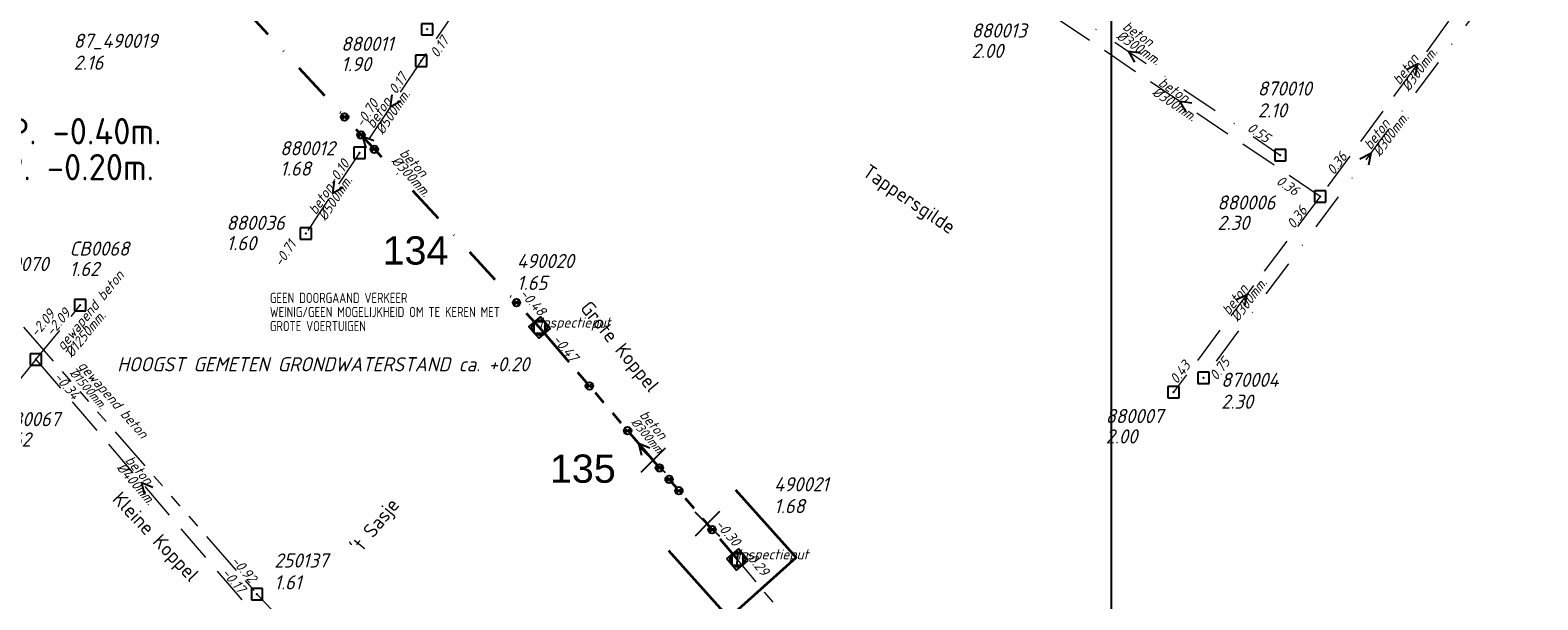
# Model space of a CAD drawing. Header units: metres. Extents: x 152202 to 157341, y 461610 to 468701.
# Tile 91 of 238: x 154680 to 154880, y 463547 to 463622. Entities that reach past the tile are written whole.
import ezdxf
from ezdxf.enums import TextEntityAlignment as Align

# ---------------------------------------------------------------- set-up
doc = ezdxf.new("R2010")
doc.units = ezdxf.units.M
doc.header["$PDMODE"] = 64
doc.header["$PDSIZE"] = 1.5
for name, pattern in [('RI-GWA', [18.45, 6, -1.8, 1.75, -1.8, 1.75, -1.8, 1.75, -1.8]), ('RI-HWA', [7.4, 5, -2.4]), ('RI-VWA', [11, 5, -3, 0, -3])]:
    doc.linetypes.add(name, pattern=pattern)
doc.layers.get('0').update_dxf_attribs({"linetype": 'CONTINUOUS'})
doc.layers.get('DEFPOINTS').update_dxf_attribs({"linetype": 'CONTINUOUS'})
for name, color, linetype, lineweight in [('B-OI-RI-GWA-MATERIAAL-T18', 10, 'CONTINUOUS', 18), ('B-OI-RI-GWA-PUTDEKSELHOOGTE-T25', 10, 'CONTINUOUS', 25), ('B-OI-RI-GWA_BOB-T18', 10, 'CONTINUOUS', 18), ('B-OI-RI-GWA_DIAMETER-T18', 10, 'CONTINUOUS', 18), ('B-OI-RI-GWA_PUTNUMMER-T18', 10, 'CONTINUOUS', 18), ('B-OI-RI-GWA_RIOOLPUT-S', 10, 'CONTINUOUS', 25), ('B-OI-RI-GWA_TRANSPORTLEIDING-G', 10, 'RI-GWA', 18), ('B-OI-RI-HWA-BOB-T18', 150, 'CONTINUOUS', 18), ('B-OI-RI-HWA-MATERIAAL-T18', 150, 'CONTINUOUS', 18), ('B-OI-RI-HWA-PUTDEKSELHOOGTE-T25', 150, 'CONTINUOUS', 25), ('B-OI-RI-HWA-PUTNUMMER-T25', 150, 'CONTINUOUS', 25), ('B-OI-RI-HWA_DIAMETER-T18', 150, 'CONTINUOUS', 18), ('B-OI-RI-HWA_RIOOLPUT-S', 150, 'CONTINUOUS', 25), ('B-OI-RI-HWA_TRANSPORTLEIDING-G', 150, 'RI-HWA', 18), ('B-OI-RI-STROOMRICHTING-S', 252, 'CONTINUOUS', 25), ('B-OI-RI-VWA-BOB-T18', 34, 'CONTINUOUS', 18), ('B-OI-RI-VWA-DIAMETER-T18', 34, 'CONTINUOUS', 18), ('B-OI-RI-VWA-MATERIAAL-T18', 34, 'CONTINUOUS', 18), ('B-OI-RI-VWA_PUTDEKSELHOOGTE-T25', 34, 'CONTINUOUS', 25), ('B-OI-RI-VWA_PUTNUMMER-T25', 34, 'CONTINUOUS', 25), ('B-OI-RI-VWA_RIOOLPUT-S', 34, 'CONTINUOUS', 25), ('B-OI-RI-VWA_TRANSPORTLEIDING-G', 34, 'RI-VWA', 18), ('B-OI-WH-WATERPEIL-T35', 3, 'CONTINUOUS', 35), ('B-RO-OG-TOPOGRAFIE-T18', 2, 'CONTINUOUS', 18), ('N-OI-RI-BIJZONDERDERHEDEN-T18', 134, 'CONTINUOUS', 18), ('N-OI-RI-GWA-MATERIAAL-T18', 14, 'CONTINUOUS', 18), ('N-OI-RI-GWA-PUTDEKSELHOOGTE-T25', 14, 'CONTINUOUS', 25), ('N-OI-RI-GWA_BOB-T18', 14, 'CONTINUOUS', 18), ('N-OI-RI-GWA_DIAMETER-T18', 14, 'CONTINUOUS', 18), ('N-OI-RI-GWA_PUTNUMMER-T18', 14, 'CONTINUOUS', 18), ('N-OI-RI-GWA_RIOOLPUT-S', 14, 'CONTINUOUS', 25), ('N-OI-RI-GWA_TRANSPORTLEIDING-G', 14, 'RI-GWA', 35), ('N-OI-RI-STROOMRICHTING-S', 252, 'CONTINUOUS', 25), ('N-OI-RI-T50', 130, 'CONTINUOUS', 50), ('N-OI-RI-VRIJVERVAL_HULPSTUK-S', 210, 'CONTINUOUS', 25), ('N-OI-RI-VRIJVERVAL_HULPSTUK-S-GESLOTEN', 190, 'CONTINUOUS', 25), ('N-OI-RI-VWA-BOB-T18', 36, 'CONTINUOUS', 18), ('N-OI-RI-VWA-DIAMETER-T18', 36, 'CONTINUOUS', 18), ('N-OI-RI-VWA-MATERIAAL-T18', 36, 'CONTINUOUS', 18), ('N-OI-RI-VWA_PUTDEKSELHOOGTE-T25', 36, 'CONTINUOUS', 25), ('N-OI-RI-VWA_PUTNUMMER-T25', 36, 'CONTINUOUS', 25), ('N-OI-RI-VWA_RIOOLPUT-S', 36, 'CONTINUOUS', 25), ('N-OI-RI-VWA_TRANSPORTLEIDING-G', 36, 'RI-VWA', 35), ('N-OI-WH-T25', 2, 'CONTINUOUS', 25), ('N-RO-KG-GRENS_WERK-G', 7, 'XX-WERKGRENS', 35)]:
    doc.layers.add(name, color=color, linetype=linetype, lineweight=lineweight)
doc.styles.add('ARIAL', font='arial.ttf')
doc.styles.add('NLCS-ISO-M200-T18', font='NLCS-ISO.ttf', dxfattribs={"height": 360})
doc.styles.add('NLCS-ISO-M500-T18_CURSIEF', font='NLCS-ISO.ttf', dxfattribs={"oblique": 15, "height": 0.9})
doc.styles.add('NLCS-ISO-M750-T18_CURSIEF', font='NLCS-ISO.ttf', dxfattribs={"oblique": 15, "height": 1.35})
doc.styles.add('NLCS-ISO-M750-T25_CURSIEF', font='NLCS-ISO.ttf', dxfattribs={"oblique": 15, "height": 1.875})
doc.styles.add('NLCS-ISO-M750-T35', font='NLCS-ISO.ttf', dxfattribs={"height": 2.625})
doc.linetypes.add('XX-WERKGRENS', pattern='A,0,[137,NLCS.SHX,S=0.1,R=0,X=-1.1,Y=-1.35],-6', length=6)

# ---------------------------------------------------------------- blocks, each defined once
blk = doc.blocks.new('ACMAP_ANN_TEMPLATE_gwa-diam')
at = {"style": 'NLCS-ISO-M500-T18_CURSIEF', "oblique": 15}
blk.add_attdef('gwa-diam', (-2.2, -1.3), '', height=1.2, dxfattribs=at)
blk = doc.blocks.new('ACMAP_ANN_TEMPLATE_gwa-materiaal')
at = {"style": 'NLCS-ISO-M750-T18_CURSIEF', "oblique": 15}
blk.add_attdef('gwa-mat', (-2.2, 0.2), '', height=1.35, dxfattribs=at)
blk = doc.blocks.new('ACMAP_ANN_TEMPLATE_gwa-nap-l')
at = {"style": 'NLCS-ISO-M750-T18_CURSIEF', "oblique": 15}
blk.add_attdef('gwa-nap-l', (2.3, 0.2), '', height=1.35, dxfattribs=at)
blk = doc.blocks.new('ACMAP_ANN_TEMPLATE_gwa-nap-r')
at = {"style": 'NLCS-ISO-M750-T18_CURSIEF', "oblique": 15}
blk.add_attdef('gwa-nap-r', (-5.6, 0.2), '', height=1.35, dxfattribs=at)
blk = doc.blocks.new('ACMAP_ANN_TEMPLATE_vwa-diam')
at = {"style": 'NLCS-ISO-M750-T18_CURSIEF', "oblique": 15}
blk.add_attdef('vwa-diam', (0.3, -1.3), '', height=1.35, dxfattribs=at)
blk = doc.blocks.new('ACMAP_ANN_TEMPLATE_vwa-materiaal')
at = {"style": 'NLCS-ISO-M750-T18_CURSIEF', "oblique": 15}
blk.add_attdef('vwa-mat', (0.3, 0.2), '', height=1.35, dxfattribs=at)
blk = doc.blocks.new('ACMAP_ANN_TEMPLATE_vwa-nap-r')
at = {"style": 'NLCS-ISO-M750-T18_CURSIEF', "oblique": 15}
blk.add_attdef('vwa-nap-r', (-5.6, 0.2), '', height=1.35, dxfattribs=at)
blk = doc.blocks.new('ACMAP_ANN_TEMPLATE_type knoop')
at = {"layer": 'DEFPOINTS', "style": 'NLCS-ISO-M750-T18_CURSIEF', "oblique": 15}
blk.add_attdef('type_knoop', (0, 0), '', height=1.35, dxfattribs=at)
blk = doc.blocks.new('ACMAP_ANN_TEMPLATE_vwa-puth')
at = {"style": 'NLCS-ISO-M750-T25_CURSIEF', "oblique": 15}
blk.add_attdef('vwa-puth', (-3, 5), '', height=1.88, dxfattribs=at)
blk = doc.blocks.new('ACMAP_ANN_TEMPLATE_vwa-putnr')
at = {"style": 'NLCS-ISO-M750-T25_CURSIEF', "oblique": 15}
blk.add_attdef('vaw-putnr', (-3, 7.9), '', height=1.88, dxfattribs=at)
blk = doc.blocks.new('ACMAP_ANN_TEMPLATE_gwa-puth')
at = {"style": 'NLCS-ISO-M750-T25_CURSIEF', "oblique": 15}
blk.add_attdef('gwa-puth', (3, -5), '', height=1.88, dxfattribs=at)
blk = doc.blocks.new('ACMAP_ANN_TEMPLATE_gwa-putnr')
at = {"style": 'NLCS-ISO-M750-T25_CURSIEF', "oblique": 15}
blk.add_attdef('gwa-putnr', (3, -2.1), '', height=1.88, dxfattribs=at)
blk = doc.blocks.new('ACMAP_ANN_TEMPLATE_hwa-diam')
at = {"style": 'NLCS-ISO-M750-T18_CURSIEF', "oblique": 15}
blk.add_attdef('hwa-diam', (-3.7, -1.3), '', height=1.35, dxfattribs=at)
blk = doc.blocks.new('ACMAP_ANN_TEMPLATE_hwa-materiaal')
at = {"style": 'NLCS-ISO-M750-T18_CURSIEF', "oblique": 15}
blk.add_attdef('hwa-mat', (-3.7, 0.2), '', height=1.35, dxfattribs=at)
blk = doc.blocks.new('ACMAP_ANN_TEMPLATE_hwa-nap-l')
at = {"style": 'NLCS-ISO-M750-T18_CURSIEF', "oblique": 15}
blk.add_attdef('hwa-nap-l', (3.3, 0.2), '', height=1.35, dxfattribs=at)
blk = doc.blocks.new('ACMAP_ANN_TEMPLATE_hwa-nap-r')
at = {"style": 'NLCS-ISO-M750-T18_CURSIEF', "oblique": 15}
blk.add_attdef('hwa-nap-r', (-5.6, 0.2), '', height=1.35, dxfattribs=at)
blk = doc.blocks.new('ACMAP_ANN_TEMPLATE_hwa-puth')
at = {"color": 0, "linetype": 'ByBlock', "style": 'NLCS-ISO-M750-T25_CURSIEF', "oblique": 15}
blk.add_attdef('hwa-puth', (-9, -6.8), '', height=1.88, dxfattribs=at)
blk = doc.blocks.new('ACMAP_ANN_TEMPLATE_hwa-putnr')
at = {"color": 0, "linetype": 'ByBlock', "style": 'NLCS-ISO-M750-T25_CURSIEF', "oblique": 15}
blk.add_attdef('hwa-putnr', (-9, -4.1), '', height=1.88, dxfattribs=at)
blk = doc.blocks.new('SRI-HULP')
h = blk.add_hatch(color=256)
h.dxf.hatch_style = 1
h.paths.add_polyline_path([(-0.71, 0.71, 0.198912), (-1, 0, 0.198912), (-0.71, -0.71), (0, 0)])
h = blk.add_hatch(color=256)
h.dxf.hatch_style = 1
h.paths.add_polyline_path([(1, 0, 0.198912), (0.71, 0.71), (0, 0), (0.71, -0.71, 0.198912)])
for p, q in [((-0.71, 0.71), (0.71, -0.71)), ((-0.71, -0.71), (0.71, 0.71))]:
    blk.add_line(p, q)
blk.add_circle((0, 0), 1)
blk = doc.blocks.new('SRI-HULP-B')
blk.add_line((-5.43, 5.4), (5.4, -5.4))
at = {"flags": 128}
blk.add_lwpolyline([(5.38, 5.42), (0, 0), (-5.4, -5.4)], dxfattribs=at)
blk = doc.blocks.new('B-SRI-PUT_VWA-SO')
at = {"flags": 128}
blk.add_lwpolyline([(-2, 2), (2, 2), (2, -2), (-2, -2)], close=True, dxfattribs=at)
at = {"lineweight": -3, "flags": 128}
blk.add_lwpolyline([(2, -2), (2, 2), (-2, 2), (-2, -2)], close=True, dxfattribs=at)
at = {"lineweight": -3}
blk.add_circle((0, 0), 2, dxfattribs=at)
blk = doc.blocks.new('B-SRI-PUT_GWA-SO')
blk.add_line((-1.41, -1.41), (1.41, 1.41))
at = {"lineweight": -3, "flags": 128}
blk.add_lwpolyline([(2, -2), (2, 2), (-2, 2), (-2, -2)], close=True, dxfattribs=at)
at = {"lineweight": -3}
blk.add_circle((0, 0), 2, dxfattribs=at)

msp = doc.modelspace()

# ---------------------------------------------------------------- linework, layer by layer
at = {"layer": 'B-OI-RI-GWA_RIOOLPUT-S', "transparency": 33554623}
for p in [(154773.62, 463551.9), (154709.8, 463547.3)]:
    msp.add_point(p, dxfattribs=at)
at = {"layer": 'B-OI-RI-GWA_TRANSPORTLEIDING-G'}
for p, q in [((154654.5, 463610.5), (154709.8, 463547.3)), ((154787.84, 463534.73), (154773.62, 463551.9)), ((154709.8, 463547.3), (154754, 463500.5))]:
    msp.add_line(p, q, dxfattribs=at)
at = {"layer": 'B-OI-RI-HWA_RIOOLPUT-S'}
for p in [(154731.6, 463618.1), (154723.4, 463605.9), (154851, 463600.1), (154716.3, 463595.2), (154686.33, 463585.65), (154680.45, 463578.45), (154831.5, 463574.1)]:
    msp.add_point(p, dxfattribs=at)
at = {"layer": 'B-OI-RI-HWA_TRANSPORTLEIDING-G'}
for p, q in [((154761.4, 463661.9), (154731.6, 463618.1)), ((154876.8, 463635.3), (154851, 463600.1)), ((154851, 463600.1), (154813.7, 463625.3)), ((154731.6, 463618.1), (154723.4, 463605.9)), ((154723.4, 463605.9), (154716.3, 463595.2)), ((154851, 463600.1), (154831.5, 463574.1)), ((154680.45, 463578.45), (154686.33, 463585.65)), ((154680.45, 463578.45), (154645.65, 463535.83)), ((154680.45, 463578.45), (154708.5, 463545.7))]:
    msp.add_line(p, q, dxfattribs=at)
at = {"layer": 'B-OI-RI-STROOMRICHTING-S'}
for points in [[(154827.15, 463619.13), (154825.55, 463619.35), (154826.33, 463617.94)], [(154862.47, 463616.96), (154863.9, 463617.7), (154863.63, 463616.11)], [(154727.71, 463613.6), (154727.5, 463612), (154728.9, 463612.79)], [(154833.95, 463612.49), (154832.35, 463612.7), (154833.14, 463611.3)], [(154856.26, 463605.12), (154857.7, 463605.85), (154857.42, 463604.26)], [(154720.05, 463602.15), (154719.85, 463600.55), (154721.25, 463601.35)], [(154839.81, 463586.38), (154841.25, 463587.1), (154840.96, 463585.52)], [(154695.96, 463561.45), (154694.48, 463562.08), (154694.86, 463560.51)]]:
    msp.add_lwpolyline(points, dxfattribs=at)
at = {"layer": 'B-OI-RI-VWA_RIOOLPUT-S'}
for p in [(154732.4, 463622.3), (154845.7, 463605.6), (154835.5, 463576)]:
    msp.add_point(p, dxfattribs=at)
at = {"layer": 'B-OI-RI-VWA_TRANSPORTLEIDING-G'}
for p, q in [((154879.9, 463635.7), (154835.5, 463576)), ((154805.4, 463633.1), (154845.7, 463605.6))]:
    msp.add_line(p, q, dxfattribs=at)
at = {"layer": 'DEFPOINTS', "flags": 128}
msp.add_lwpolyline([(154823.3, 463703.268), (154818.87, 463703.268), (154791.231, 463703.268), (154633.731, 463703.268), (154633.731, 463526.267), (154633.731, 463512.699), (154823.3, 463512.699)], close=True, dxfattribs=at)
at = {"layer": 'N-OI-RI-GWA_RIOOLPUT-S'}
msp.add_point((154773.62, 463551.9), dxfattribs=at)
at = {"layer": 'N-OI-RI-GWA_TRANSPORTLEIDING-G'}
msp.add_line((154747.32, 463582.69), (154773.62, 463551.9), dxfattribs=at)
at = {"layer": 'N-OI-RI-STROOMRICHTING-S'}
for points in [[(154725.31, 463607.51), (154723.8, 463608.08), (154724.26, 463606.53)], [(154725.31, 463607.51), (154723.8, 463608.08), (154724.26, 463606.53)], [(154761.95, 463566.67), (154760.47, 463567.3), (154760.86, 463565.73)], [(154761.95, 463566.67), (154760.47, 463567.3), (154760.86, 463565.73)]]:
    msp.add_lwpolyline(points, dxfattribs=at)
at = {"layer": 'N-OI-RI-VWA_RIOOLPUT-S'}
msp.add_point((154747.32, 463582.69), dxfattribs=at)
at = {"layer": 'N-OI-RI-VWA_TRANSPORTLEIDING-G'}
msp.add_line((154700.29, 463633.47), (154747.32, 463582.69), dxfattribs=at)
at = {"layer": 'N-RO-KG-GRENS_WERK-G', "ltscale": 0.5, "flags": 128}
msp.add_lwpolyline([(154764.456, 463553.1), (154772.454, 463544.154), (154781.4, 463552.152), (154773.403, 463561.098)], dxfattribs=at)

# ---------------------------------------------------------------- block references
at = {"layer": 'B-OI-RI-GWA-MATERIAAL-T18', "transparency": 33554623}
ref = msp.add_blockref('ACMAP_ANN_TEMPLATE_gwa-materiaal', (154687.256, 463575.788), dxfattribs=dict(at, rotation=311.1859251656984))
ref.add_attrib('gwa-mat', 'gewapend beton', (154685.958, 463577.575), dxfattribs={"layer": '0', "color": 0, "linetype": 'ByBlock', "height": 1.35, "rotation": 311.18593, "style": 'NLCS-ISO-M750-T18_CURSIEF', "oblique": 15})
at = {"layer": 'B-OI-RI-GWA-PUTDEKSELHOOGTE-T25', "transparency": 33554623}
ref = msp.add_blockref('ACMAP_ANN_TEMPLATE_gwa-puth', (154709.101, 463552.924), dxfattribs=at)
ref.add_attrib('gwa-puth', '1.61', (154712.101, 463547.924), dxfattribs={"layer": '0', "color": 0, "linetype": 'ByBlock', "height": 1.875, "style": 'NLCS-ISO-M750-T25_CURSIEF', "oblique": 15})
at = {"layer": 'B-OI-RI-GWA_BOB-T18', "transparency": 33554623}
ref = msp.add_blockref('ACMAP_ANN_TEMPLATE_gwa-nap-r', (154777.781, 463548.198), dxfattribs=dict(at, rotation=309.6311702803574))
ref.add_attrib('gwa-nap-r', '-0.29', (154774.363, 463552.638), dxfattribs={"layer": '0', "color": 0, "linetype": 'ByBlock', "height": 1.35, "rotation": 309.63117, "style": 'NLCS-ISO-M750-T18_CURSIEF', "oblique": 15})
ref = msp.add_blockref('ACMAP_ANN_TEMPLATE_gwa-nap-r', (154709.8, 463547.3), dxfattribs=dict(at, rotation=311.1859251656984))
ref.add_attrib('gwa-nap-r', '-0.92', (154706.263, 463551.646), dxfattribs={"layer": '0', "color": 0, "linetype": 'ByBlock', "height": 1.35, "rotation": 311.18593, "style": 'NLCS-ISO-M750-T18_CURSIEF', "oblique": 15})
at = {"layer": 'B-OI-RI-GWA_DIAMETER-T18', "transparency": 33554623}
ref = msp.add_blockref('ACMAP_ANN_TEMPLATE_gwa-diam', (154687.256, 463575.788), dxfattribs=dict(at, rotation=311.1859251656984))
ref.add_attrib('gwa-diam', '%%c1500mm.', (154684.829, 463576.587), dxfattribs={"layer": '0', "color": 0, "linetype": 'ByBlock', "height": 1.2, "rotation": 311.18593, "style": 'NLCS-ISO-M500-T18_CURSIEF', "oblique": 15})
at = {"layer": 'B-OI-RI-GWA_PUTNUMMER-T18', "transparency": 33554623}
ref = msp.add_blockref('ACMAP_ANN_TEMPLATE_gwa-putnr', (154709.101, 463552.924), dxfattribs=at)
ref.add_attrib('gwa-putnr', '250137', (154712.101, 463550.824), dxfattribs={"layer": '0', "color": 0, "linetype": 'ByBlock', "height": 1.875, "style": 'NLCS-ISO-M750-T25_CURSIEF', "oblique": 15})
at = {"layer": 'B-OI-RI-HWA-BOB-T18'}
ref = msp.add_blockref('ACMAP_ANN_TEMPLATE_hwa-nap-l', (154732.118, 463615.576), dxfattribs=dict(at, rotation=56.09372301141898))
ref.add_attrib('hwa-nap-l', '0.17', (154733.793, 463618.427), dxfattribs={"layer": '0', "color": 0, "linetype": 'ByBlock', "height": 1.35, "rotation": 56.09372, "style": 'NLCS-ISO-M750-T18_CURSIEF', "oblique": 15})
ref = msp.add_blockref('ACMAP_ANN_TEMPLATE_hwa-nap-r', (154731.6, 463618.1), dxfattribs=dict(at, rotation=55.76998823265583))
ref.add_attrib('hwa-nap-r', '0.17', (154728.285, 463613.583), dxfattribs={"layer": '0', "color": 0, "linetype": 'ByBlock', "height": 1.35, "rotation": 55.76999, "style": 'NLCS-ISO-M750-T18_CURSIEF', "oblique": 15})
ref = msp.add_blockref('ACMAP_ANN_TEMPLATE_hwa-nap-l', (154722.183, 463606.281), dxfattribs=dict(at, rotation=56.43368126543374))
ref.add_attrib('hwa-nap-l', '-0.70', (154723.841, 463609.142), dxfattribs={"layer": '0', "color": 0, "linetype": 'ByBlock', "height": 1.35, "rotation": 56.43368, "style": 'NLCS-ISO-M750-T18_CURSIEF', "oblique": 15})
ref = msp.add_blockref('ACMAP_ANN_TEMPLATE_hwa-nap-l', (154851, 463600.1), dxfattribs=dict(at, rotation=53.13010235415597))
ref.add_attrib('hwa-nap-l', '0.36', (154852.82, 463602.86), dxfattribs={"layer": '0', "color": 0, "linetype": 'ByBlock', "height": 1.35, "rotation": 53.1301, "style": 'NLCS-ISO-M750-T18_CURSIEF', "oblique": 15})
ref = msp.add_blockref('ACMAP_ANN_TEMPLATE_hwa-nap-r', (154723.4, 463605.9), dxfattribs=dict(at, rotation=56.09372301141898))
ref.add_attrib('hwa-nap-r', '-0.10', (154720.11, 463601.364), dxfattribs={"layer": '0', "color": 0, "linetype": 'ByBlock', "height": 1.35, "rotation": 56.09372, "style": 'NLCS-ISO-M750-T18_CURSIEF', "oblique": 15})
ref = msp.add_blockref('ACMAP_ANN_TEMPLATE_hwa-nap-l', (154842.196, 463603.548), dxfattribs=dict(at, rotation=325.956913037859))
ref.add_attrib('hwa-nap-l', '0.36', (154845.042, 463601.867), dxfattribs={"layer": '0', "color": 0, "linetype": 'ByBlock', "height": 1.35, "rotation": 325.95691, "style": 'NLCS-ISO-M750-T18_CURSIEF', "oblique": 15})
ref = msp.add_blockref('ACMAP_ANN_TEMPLATE_hwa-nap-r', (154851, 463600.1), dxfattribs=dict(at, rotation=53.76027800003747))
ref.add_attrib('hwa-nap-r', '0.36', (154847.528, 463595.702), dxfattribs={"layer": '0', "color": 0, "linetype": 'ByBlock', "height": 1.35, "rotation": 53.76028, "style": 'NLCS-ISO-M750-T18_CURSIEF', "oblique": 15})
ref = msp.add_blockref('ACMAP_ANN_TEMPLATE_hwa-nap-r', (154716.3, 463595.2), dxfattribs=dict(at, rotation=56.43368126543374))
ref.add_attrib('hwa-nap-r', '-0.71', (154713.037, 463590.644), dxfattribs={"layer": '0', "color": 0, "linetype": 'ByBlock', "height": 1.35, "rotation": 56.43368, "style": 'NLCS-ISO-M750-T18_CURSIEF', "oblique": 15})
ref = msp.add_blockref('ACMAP_ANN_TEMPLATE_hwa-nap-l', (154678.64, 463578.628), dxfattribs=dict(at, rotation=50.76263288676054))
ref.add_attrib('hwa-nap-l', '-2.09', (154680.572, 463581.31), dxfattribs={"layer": '0', "color": 0, "linetype": 'ByBlock', "height": 1.35, "rotation": 50.76263, "style": 'NLCS-ISO-M750-T18_CURSIEF', "oblique": 15})
ref = msp.add_blockref('ACMAP_ANN_TEMPLATE_hwa-nap-r', (154686.33, 463585.65), dxfattribs=dict(at, rotation=50.76263288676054))
ref.add_attrib('hwa-nap-r', '-2.09', (154682.633, 463581.439), dxfattribs={"layer": '0', "color": 0, "linetype": 'ByBlock', "height": 1.35, "rotation": 50.76263, "style": 'NLCS-ISO-M750-T18_CURSIEF', "oblique": 15})
ref = msp.add_blockref('ACMAP_ANN_TEMPLATE_hwa-nap-r', (154835.499, 463579.461), dxfattribs=dict(at, rotation=53.13010235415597))
ref.add_attrib('hwa-nap-r', '0.43', (154831.979, 463575.101), dxfattribs={"layer": '0', "color": 0, "linetype": 'ByBlock', "height": 1.35, "rotation": 53.1301, "style": 'NLCS-ISO-M750-T18_CURSIEF', "oblique": 15})
ref = msp.add_blockref('ACMAP_ANN_TEMPLATE_hwa-nap-l', (154680.45, 463578.45), dxfattribs=dict(at, rotation=310.5796763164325))
ref.add_attrib('hwa-nap-l', '-0.34', (154682.749, 463576.074), dxfattribs={"layer": '0', "color": 0, "linetype": 'ByBlock', "height": 1.35, "rotation": 310.57968, "style": 'NLCS-ISO-M750-T18_CURSIEF', "oblique": 15})
ref = msp.add_blockref('ACMAP_ANN_TEMPLATE_hwa-nap-r', (154708.5, 463545.7), dxfattribs=dict(at, rotation=310.5796763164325))
ref.add_attrib('hwa-nap-r', '-0.17', (154705.009, 463550.083), dxfattribs={"layer": '0', "color": 0, "linetype": 'ByBlock', "height": 1.35, "rotation": 310.57968, "style": 'NLCS-ISO-M750-T18_CURSIEF', "oblique": 15})
at = {"layer": 'B-OI-RI-HWA-MATERIAAL-T18'}
ref = msp.add_blockref('ACMAP_ANN_TEMPLATE_hwa-materiaal', (154863.9, 463617.7), dxfattribs=dict(at, rotation=53.76027800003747))
ref.add_attrib('hwa-mat', 'beton', (154861.551, 463614.834), dxfattribs={"layer": '0', "color": 0, "linetype": 'ByBlock', "height": 1.35, "rotation": 53.76028, "style": 'NLCS-ISO-M750-T18_CURSIEF', "oblique": 15})
ref = msp.add_blockref('ACMAP_ANN_TEMPLATE_hwa-materiaal', (154832.35, 463612.7), dxfattribs=dict(at, rotation=325.956913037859))
ref.add_attrib('hwa-mat', 'beton', (154829.396, 463614.937), dxfattribs={"layer": '0', "color": 0, "linetype": 'ByBlock', "height": 1.35, "rotation": 325.95691, "style": 'NLCS-ISO-M750-T18_CURSIEF', "oblique": 15})
ref = msp.add_blockref('ACMAP_ANN_TEMPLATE_hwa-materiaal', (154727.5, 463612), dxfattribs=dict(at, rotation=56.09372301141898))
ref.add_attrib('hwa-mat', 'beton', (154725.27, 463609.041), dxfattribs={"layer": '0', "color": 0, "linetype": 'ByBlock', "height": 1.35, "rotation": 56.09372, "style": 'NLCS-ISO-M750-T18_CURSIEF', "oblique": 15})
ref = msp.add_blockref('ACMAP_ANN_TEMPLATE_hwa-materiaal', (154719.85, 463600.55), dxfattribs=dict(at, rotation=56.43368126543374))
ref.add_attrib('hwa-mat', 'beton', (154717.638, 463597.578), dxfattribs={"layer": '0', "color": 0, "linetype": 'ByBlock', "height": 1.35, "rotation": 56.43368, "style": 'NLCS-ISO-M750-T18_CURSIEF', "oblique": 15})
ref = msp.add_blockref('ACMAP_ANN_TEMPLATE_hwa-materiaal', (154686.556, 463582.289), dxfattribs=dict(at, rotation=50.76263288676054))
ref.add_attrib('hwa-mat', 'gewapend beton', (154684.061, 463579.549), dxfattribs={"layer": '0', "color": 0, "linetype": 'ByBlock', "height": 1.35, "rotation": 50.76263, "style": 'NLCS-ISO-M750-T18_CURSIEF', "oblique": 15})
ref = msp.add_blockref('ACMAP_ANN_TEMPLATE_hwa-materiaal', (154841.25, 463587.1), dxfattribs=dict(at, rotation=53.13010235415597))
ref.add_attrib('hwa-mat', 'beton', (154838.87, 463584.26), dxfattribs={"layer": '0', "color": 0, "linetype": 'ByBlock', "height": 1.35, "rotation": 53.1301, "style": 'NLCS-ISO-M750-T18_CURSIEF', "oblique": 15})
ref = msp.add_blockref('ACMAP_ANN_TEMPLATE_hwa-materiaal', (154694.475, 463562.075), dxfattribs=dict(at, rotation=310.5796763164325))
ref.add_attrib('hwa-mat', 'beton', (154692.22, 463565.015), dxfattribs={"layer": '0', "color": 0, "linetype": 'ByBlock', "height": 1.35, "rotation": 310.57968, "style": 'NLCS-ISO-M750-T18_CURSIEF', "oblique": 15})
at = {"layer": 'B-OI-RI-HWA-PUTDEKSELHOOGTE-T25'}
for p, values in [((154813.7, 463625.3), {'hwa-puth': '2.00'}), ((154729.981, 463623.535), {'hwa-puth': '1.90'}), ((154721.871, 463609.669), {'hwa-puth': '1.68'}), ((154846.342, 463602.461), {'hwa-puth': '2.30'}), ((154714.75, 463599.763), {'hwa-puth': '1.60'}), ((154693.9, 463596.341), {'hwa-puth': '1.62'}), ((154684.822, 463573.691), {'hwa-puth': '1.62'}), ((154831.5, 463574.1), {'hwa-puth': '2.00'})]:
    msp.add_blockref('ACMAP_ANN_TEMPLATE_hwa-puth', p, dxfattribs=at).add_auto_attribs(values)
at = {"layer": 'B-OI-RI-HWA-PUTNUMMER-T25'}
for p, values in [((154813.7, 463625.3), {'hwa-putnr': '880013'}), ((154729.981, 463623.535), {'hwa-putnr': '880011'}), ((154721.871, 463609.669), {'hwa-putnr': '880012'}), ((154846.342, 463602.461), {'hwa-putnr': '880006'}), ((154714.75, 463599.763), {'hwa-putnr': '880036'}), ((154693.9, 463596.341), {'hwa-putnr': 'CB0068'}), ((154684.822, 463573.691), {'hwa-putnr': 'CB0067'}), ((154831.5, 463574.1), {'hwa-putnr': '880007'})]:
    msp.add_blockref('ACMAP_ANN_TEMPLATE_hwa-putnr', p, dxfattribs=at).add_auto_attribs(values)
at = {"layer": 'B-OI-RI-HWA_DIAMETER-T18'}
ref = msp.add_blockref('ACMAP_ANN_TEMPLATE_hwa-diam', (154863.9, 463617.7), dxfattribs=dict(at, rotation=53.76027800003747))
ref.add_attrib('hwa-diam', '%%c300mm.', (154862.761, 463613.947), dxfattribs={"layer": '0', "color": 0, "linetype": 'ByBlock', "height": 1.35, "rotation": 53.76028, "style": 'NLCS-ISO-M750-T18_CURSIEF', "oblique": 15})
ref = msp.add_blockref('ACMAP_ANN_TEMPLATE_hwa-diam', (154727.5, 463612), dxfattribs=dict(at, rotation=56.09372301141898))
ref.add_attrib('hwa-diam', '%%c500mm.', (154726.515, 463608.204), dxfattribs={"layer": '0', "color": 0, "linetype": 'ByBlock', "height": 1.35, "rotation": 56.09372, "style": 'NLCS-ISO-M750-T18_CURSIEF', "oblique": 15})
ref = msp.add_blockref('ACMAP_ANN_TEMPLATE_hwa-diam', (154832.35, 463612.7), dxfattribs=dict(at, rotation=325.956913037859))
ref.add_attrib('hwa-diam', '%%c300mm.', (154828.556, 463613.694), dxfattribs={"layer": '0', "color": 0, "linetype": 'ByBlock', "height": 1.35, "rotation": 325.95691, "style": 'NLCS-ISO-M750-T18_CURSIEF', "oblique": 15})
ref = msp.add_blockref('ACMAP_ANN_TEMPLATE_hwa-diam', (154719.85, 463600.55), dxfattribs=dict(at, rotation=56.43368126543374))
ref.add_attrib('hwa-diam', '%%c500mm.', (154718.887, 463596.748), dxfattribs={"layer": '0', "color": 0, "linetype": 'ByBlock', "height": 1.35, "rotation": 56.43368, "style": 'NLCS-ISO-M750-T18_CURSIEF', "oblique": 15})
ref = msp.add_blockref('ACMAP_ANN_TEMPLATE_hwa-diam', (154841.25, 463587.1), dxfattribs=dict(at, rotation=53.13010235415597))
ref.add_attrib('hwa-diam', '%%c300mm.', (154840.07, 463583.36), dxfattribs={"layer": '0', "color": 0, "linetype": 'ByBlock', "height": 1.35, "rotation": 53.1301, "style": 'NLCS-ISO-M750-T18_CURSIEF', "oblique": 15})
ref = msp.add_blockref('ACMAP_ANN_TEMPLATE_hwa-diam', (154686.556, 463582.289), dxfattribs=dict(at, rotation=50.76263288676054))
ref.add_attrib('hwa-diam', '%%c1250mm.', (154685.222, 463578.601), dxfattribs={"layer": '0', "color": 0, "linetype": 'ByBlock', "height": 1.35, "rotation": 50.76263, "style": 'NLCS-ISO-M750-T18_CURSIEF', "oblique": 15})
ref = msp.add_blockref('ACMAP_ANN_TEMPLATE_hwa-diam', (154694.475, 463562.075), dxfattribs=dict(at, rotation=310.5796763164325))
ref.add_attrib('hwa-diam', '%%c400mm.', (154691.081, 463564.04), dxfattribs={"layer": '0', "color": 0, "linetype": 'ByBlock', "height": 1.35, "rotation": 310.57968, "style": 'NLCS-ISO-M750-T18_CURSIEF', "oblique": 15})
at = {"layer": 'B-OI-RI-VWA-BOB-T18'}
ref = msp.add_blockref('ACMAP_ANN_TEMPLATE_vwa-nap-r', (154845.7, 463605.6), dxfattribs=dict(at, rotation=325.6910709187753))
ref.add_attrib('vwa-nap-r', '0.55', (154841.187, 463608.922), dxfattribs={"layer": '0', "color": 0, "linetype": 'ByBlock', "height": 1.35, "rotation": 325.69107, "style": 'NLCS-ISO-M750-T18_CURSIEF', "oblique": 15})
ref = msp.add_blockref('ACMAP_ANN_TEMPLATE_vwa-nap-r', (154840.762, 463579.942), dxfattribs=dict(at, rotation=53.36113247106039))
ref.add_attrib('vwa-nap-r', '0.75', (154837.259, 463575.568), dxfattribs={"layer": '0', "color": 0, "linetype": 'ByBlock', "height": 1.35, "rotation": 53.36113, "style": 'NLCS-ISO-M750-T18_CURSIEF', "oblique": 15})
at = {"layer": 'B-OI-RI-VWA-DIAMETER-T18'}
ref = msp.add_blockref('ACMAP_ANN_TEMPLATE_vwa-diam', (154824.299, 463622.411), dxfattribs=dict(at, rotation=325.6910709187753))
ref.add_attrib('vwa-diam', '%%c300mm.', (154823.814, 463621.168), dxfattribs={"layer": '0', "color": 0, "linetype": 'ByBlock', "height": 1.35, "rotation": 325.69107, "style": 'NLCS-ISO-M750-T18_CURSIEF', "oblique": 15})
ref = msp.add_blockref('ACMAP_ANN_TEMPLATE_vwa-diam', (154857.7, 463605.85), dxfattribs=dict(at, rotation=53.36113247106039))
ref.add_attrib('vwa-diam', '%%c300mm.', (154858.922, 463605.315), dxfattribs={"layer": '0', "color": 0, "linetype": 'ByBlock', "height": 1.35, "rotation": 53.36113, "style": 'NLCS-ISO-M750-T18_CURSIEF', "oblique": 15})
at = {"layer": 'B-OI-RI-VWA-MATERIAAL-T18'}
ref = msp.add_blockref('ACMAP_ANN_TEMPLATE_vwa-materiaal', (154824.299, 463622.411), dxfattribs=dict(at, rotation=325.6910709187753))
ref.add_attrib('vwa-mat', 'beton', (154824.66, 463622.407), dxfattribs={"layer": '0', "color": 0, "linetype": 'ByBlock', "height": 1.35, "rotation": 325.69107, "style": 'NLCS-ISO-M750-T18_CURSIEF', "oblique": 15})
ref = msp.add_blockref('ACMAP_ANN_TEMPLATE_vwa-materiaal', (154857.7, 463605.85), dxfattribs=dict(at, rotation=53.36113247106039))
ref.add_attrib('vwa-mat', 'beton', (154857.719, 463606.21), dxfattribs={"layer": '0', "color": 0, "linetype": 'ByBlock', "height": 1.35, "rotation": 53.36113, "style": 'NLCS-ISO-M750-T18_CURSIEF', "oblique": 15})
at = {"layer": 'B-OI-RI-VWA_PUTDEKSELHOOGTE-T25'}
ref = msp.add_blockref('ACMAP_ANN_TEMPLATE_vwa-puth', (154688.447, 463611.934), dxfattribs=at)
ref.add_attrib('vwa-puth', '2.16', (154685.447, 463616.934), dxfattribs={"layer": '0', "color": 0, "linetype": 'ByBlock', "height": 1.875, "style": 'NLCS-ISO-M750-T25_CURSIEF', "oblique": 15})
ref = msp.add_blockref('ACMAP_ANN_TEMPLATE_vwa-puth', (154845.7, 463605.6), dxfattribs=at)
ref.add_attrib('vwa-puth', '2.10', (154842.7, 463610.6), dxfattribs={"layer": '0', "color": 0, "linetype": 'ByBlock', "height": 1.875, "style": 'NLCS-ISO-M750-T25_CURSIEF', "oblique": 15})
ref = msp.add_blockref('ACMAP_ANN_TEMPLATE_vwa-puth', (154840.847, 463566.914), dxfattribs=at)
ref.add_attrib('vwa-puth', '2.30', (154837.847, 463571.914), dxfattribs={"layer": '0', "color": 0, "linetype": 'ByBlock', "height": 1.875, "style": 'NLCS-ISO-M750-T25_CURSIEF', "oblique": 15})
at = {"layer": 'B-OI-RI-VWA_PUTNUMMER-T25'}
ref = msp.add_blockref('ACMAP_ANN_TEMPLATE_vwa-putnr', (154688.447, 463611.934), dxfattribs=at)
ref.add_attrib('vaw-putnr', '87_490019', (154685.447, 463619.834), dxfattribs={"layer": '0', "color": 0, "linetype": 'ByBlock', "height": 1.875, "style": 'NLCS-ISO-M750-T25_CURSIEF', "oblique": 15})
ref = msp.add_blockref('ACMAP_ANN_TEMPLATE_vwa-putnr', (154845.7, 463605.6), dxfattribs=at)
ref.add_attrib('vaw-putnr', '870010', (154842.7, 463613.5), dxfattribs={"layer": '0', "color": 0, "linetype": 'ByBlock', "height": 1.875, "style": 'NLCS-ISO-M750-T25_CURSIEF', "oblique": 15})
ref = msp.add_blockref('ACMAP_ANN_TEMPLATE_vwa-putnr', (154677.3, 463582.3), dxfattribs=at)
ref.add_attrib('vaw-putnr', 'CA0070', (154674.3, 463590.2), dxfattribs={"layer": '0', "color": 0, "linetype": 'ByBlock', "height": 1.875, "style": 'NLCS-ISO-M750-T25_CURSIEF', "oblique": 15})
ref = msp.add_blockref('ACMAP_ANN_TEMPLATE_vwa-putnr', (154840.847, 463566.914), dxfattribs=at)
ref.add_attrib('vaw-putnr', '870004', (154837.847, 463574.814), dxfattribs={"layer": '0', "color": 0, "linetype": 'ByBlock', "height": 1.875, "style": 'NLCS-ISO-M750-T25_CURSIEF', "oblique": 15})
at = {"layer": 'DEFPOINTS'}
for p in [(154747.32, 463582.69), (154773.62, 463551.9)]:
    msp.add_blockref('ACMAP_ANN_TEMPLATE_type knoop', p, dxfattribs=at).add_auto_attribs({'type_knoop': 'inspectieput'})
at = {"layer": 'N-OI-RI-GWA-MATERIAAL-T18', "rotation": 310.5030725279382}
msp.add_blockref('ACMAP_ANN_TEMPLATE_gwa-materiaal', (154761.804, 463569.242), dxfattribs=at).add_auto_attribs({'gwa-mat': 'beton'})
at = {"layer": 'N-OI-RI-GWA-PUTDEKSELHOOGTE-T25'}
msp.add_blockref('ACMAP_ANN_TEMPLATE_gwa-puth', (154775.468, 463563.044), dxfattribs=at).add_auto_attribs({'gwa-puth': '1.68'})
at = {"layer": 'N-OI-RI-GWA_BOB-T18', "rotation": 310.5030725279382}
for name, p, values in [('ACMAP_ANN_TEMPLATE_gwa-nap-l', (154747.32, 463582.69), {'gwa-nap-l': '-0.47'}), ('ACMAP_ANN_TEMPLATE_gwa-nap-r', (154774.055, 463552.134), {'gwa-nap-r': '-0.30'})]:
    msp.add_blockref(name, p, dxfattribs=at).add_auto_attribs(values)
at = {"layer": 'N-OI-RI-GWA_DIAMETER-T18', "rotation": 310.5030725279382}
msp.add_blockref('ACMAP_ANN_TEMPLATE_gwa-diam', (154761.804, 463569.242), dxfattribs=at).add_auto_attribs({'gwa-diam': '%%c300mm.'})
at = {"layer": 'N-OI-RI-GWA_PUTNUMMER-T18'}
msp.add_blockref('ACMAP_ANN_TEMPLATE_gwa-putnr', (154775.468, 463563.044), dxfattribs=at).add_auto_attribs({'gwa-putnr': '490021'})
at = {"layer": 'N-OI-RI-GWA_RIOOLPUT-S', "xscale": 0.5, "yscale": 0.5, "zscale": 0.5, "rotation": 40.23628212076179}
msp.add_blockref('B-SRI-PUT_GWA-SO', (154773.62, 463551.9), dxfattribs=at)
at = {"layer": 'N-OI-RI-VRIJVERVAL_HULPSTUK-S', "xscale": 0.5, "yscale": 0.5, "zscale": 0.5}
for p in [(154721.438, 463610.656), (154723.609, 463608.281), (154725.375, 463606.375), (154744.266, 463586), (154753.938, 463574.938), (154759.016, 463569), (154763.234, 463564.062), (154764.531, 463562.531), (154765.828, 463561.031), (154770.234, 463555.844)]:
    msp.add_blockref('SRI-HULP', p, dxfattribs=at)
at = {"layer": 'N-OI-RI-VRIJVERVAL_HULPSTUK-S-GESLOTEN', "xscale": 0.3, "yscale": 0.3, "zscale": 0.3}
for p in [(154762.391, 463565.062), (154769.594, 463556.625)]:
    msp.add_blockref('SRI-HULP-B', p, dxfattribs=at)
at = {"layer": 'N-OI-RI-VWA-BOB-T18', "rotation": 312.8043759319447}
msp.add_blockref('ACMAP_ANN_TEMPLATE_vwa-nap-r', (154748.232, 463582.872), dxfattribs=at).add_auto_attribs({'vwa-nap-r': '-0.48'})
at = {"layer": 'N-OI-RI-VWA-DIAMETER-T18', "rotation": 312.8043759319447}
msp.add_blockref('ACMAP_ANN_TEMPLATE_vwa-diam', (154728.307, 463605.85), dxfattribs=at).add_auto_attribs({'vwa-diam': '%%c300mm.'})
at = {"layer": 'N-OI-RI-VWA-MATERIAAL-T18', "rotation": 312.8043759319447}
msp.add_blockref('ACMAP_ANN_TEMPLATE_vwa-materiaal', (154728.307, 463605.85), dxfattribs=at).add_auto_attribs({'vwa-mat': 'beton'})
at = {"layer": 'N-OI-RI-VWA_PUTDEKSELHOOGTE-T25'}
msp.add_blockref('ACMAP_ANN_TEMPLATE_vwa-puth', (154747.32, 463582.69), dxfattribs=at).add_auto_attribs({'vwa-puth': '1.65'})
at = {"layer": 'N-OI-RI-VWA_PUTNUMMER-T25'}
msp.add_blockref('ACMAP_ANN_TEMPLATE_vwa-putnr', (154747.32, 463582.69), dxfattribs=at).add_auto_attribs({'vaw-putnr': '490020'})
at = {"layer": 'N-OI-RI-VWA_RIOOLPUT-S', "xscale": 0.5, "yscale": 0.5, "zscale": 0.5, "rotation": 40.53893159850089}
msp.add_blockref('B-SRI-PUT_VWA-SO', (154747.32, 463582.69), dxfattribs=at)

# ---------------------------------------------------------------- texts
at = {"layer": 'B-OI-WH-WATERPEIL-T35', "style": 'NLCS-ISO-M750-T35'}
for s, p in [('W.P. -0.40m.', (154672.095, 463607.018)), ('Z.P. -0.20m.', (154672.414, 463602.25))]:
    msp.add_text(s, height=3.5, dxfattribs=at).set_placement(p)
at = {"layer": 'B-RO-OG-TOPOGRAFIE-T18', "style": 'NLCS-ISO-M200-T18'}
for s, rotation, p in [('Tappersgilde', 325.8, (154796.296, 463599.546)), ('Grote Koppel', 309.5, (154757.796, 463579.996)), ('Kleine Koppel', 313.5, (154696.174, 463554.734)), ("'t Sasje", 51.2, (154725.542, 463556.38))]:
    msp.add_text(s, height=1.875, rotation=rotation, dxfattribs=at).set_placement(p, align=Align.MIDDLE)
at = {"layer": 'N-OI-RI-BIJZONDERDERHEDEN-T18', "style": 'NLCS-ISO-M750-T18_CURSIEF', "width": 0.8}
for s, p in [('GEEN DOORGAAND VERKEER', (154711.517, 463585.959)), ('WEINIG/GEEN MOGELIJKHEID OM TE KEREN MET', (154711.517, 463584.087)), ('GROTE VOERTUIGEN', (154711.517, 463582.215))]:
    msp.add_text(s, height=1.35, dxfattribs=at).set_placement(p)
at = {"layer": 'N-OI-RI-T50', "style": 'ARIAL'}
for s, p in [('134', (154726.484, 463591.06)), ('135', (154748.701, 463562.084))]:
    msp.add_text(s, height=3.75, dxfattribs=at).set_placement(p)
at = {"layer": 'N-OI-WH-T25', "style": 'NLCS-ISO-M500-T18_CURSIEF', "oblique": 15}
msp.add_text('HOOGST GEMETEN GRONDWATERSTAND ca. +0.20', height=1.875, dxfattribs=at).set_placement((154718.612, 463576.321), align=Align.BOTTOM_CENTER)

doc.saveas('drawing.dxf')
